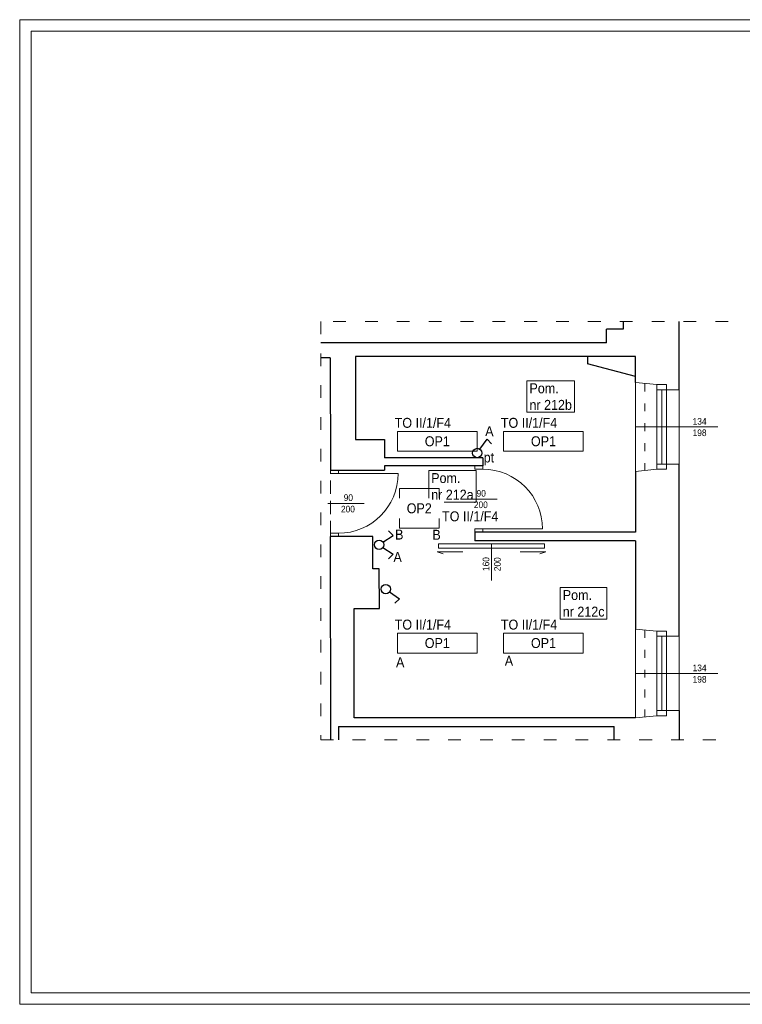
# Model space of a CAD drawing. Header units: centimetres. Extents: x 690840 to 714026, y 27673 to 40762.
# Tile 87 of 162: x 699553 to 700642, y 37777 to 39262. Entities that reach past the tile are written whole.
import ezdxf

# ---------------------------------------------------------------- set-up
doc = ezdxf.new("R2010")
doc.units = ezdxf.units.CM
doc.linetypes.add('ACAD_ISO03W100', pattern=[30, 12, -18])
doc.linetypes.add('DASHED', pattern=[19.05, 12.7, -6.35])
doc.layers.add('Obrys powierzchni', color=50, linetype='Continuous', lineweight=9, plot=False)
for name, color, linetype, lineweight in [('Przekroje', 253, 'Continuous', 20), ('Przekrojowa', 253, 'Continuous', 25), ('S3_drzwi_istniejące', 7, 'Continuous', 0), ('S3_okna', 253, 'Continuous', 9), ('S3_rozdzielnice', 1, 'Continuous', 5), ('Widokowa', 140, 'Continuous', 9)]:
    doc.layers.add(name, color=color, linetype=linetype, lineweight=lineweight)
for name, color, linetype, lineweight, true_color in [('S3_drzwi_nowe', 7, 'Continuous', 18, 0x00f900), ('S3_opis pomieszczeń', 7, 'Continuous', 0, 0xb5b5b5), ('S3_oświetlenie', 7, 'Continuous', 20, 0x15ff00), ('S3_łączniki', 7, 'Continuous', 20, 0xff7d05)]:
    doc.layers.add(name, color=color, linetype=linetype, lineweight=lineweight, true_color=true_color)
doc.styles.add('ARIELCE', font='arial.ttf', dxfattribs={"width": 0.9})

# ---------------------------------------------------------------- blocks, each defined once
blk = doc.blocks.new('zw$7334')
at = {"layer": 'S3_okna', "ltscale": 1.6, "insert": (-30.9, 13.4), "char_height": 10, "width": 42.363, "attachment_point": 3, "rotation": 0.019, "style": 'ARIELCE', "bg_fill": 2}
blk.add_mtext('{\\fArial|b0|i0|c238|p34;134}', dxfattribs=at)
at = {"layer": 'S3_okna', "ltscale": 1.6, "insert": (-30.9, -3.8), "char_height": 10, "width": 42.363, "attachment_point": 3, "rotation": 0.019, "style": 'ARIELCE'}
blk.add_mtext('{\\fArial|b0|i0|c238|p34;198}', dxfattribs=at)
blk = doc.blocks.new('zw$B2BC')
at = {"layer": 'Przekroje', "ltscale": 1.6}
for points in [[(0, 0), (32.2, -3.1), (47, -3.1), (47, -10.9), (66, -10.9)], [(0, -134), (32.2, -130.9), (47, -130.9), (47, -123.1), (66, -123.1)]]:
    blk.add_lwpolyline(points, dxfattribs=at)
at = {"layer": 'S3_okna'}
for p, q in [((0, 0), (0, -134)), ((32.2, -130.9), (32.2, -3.1)), ((47, -10.9), (32.2, -10.9)), ((39.6, -123.1), (39.6, -10.9)), ((47, -123.1), (47, -10.9)), ((66, -10.9), (66, -123.1)), ((47, -123.1), (32.2, -123.1))]:
    blk.add_line(p, q, dxfattribs=at)
at = {"layer": 'S3_okna', "ltscale": 1.6}
blk.add_line((124, -67), (0, -67), dxfattribs=at)
at = {"layer": 'S3_okna'}
for points in [[(0, 0), (32.2, -3.1), (47, -3.1), (47, -10.9), (66, -10.9)], [(0, -134), (32.2, -130.9), (47, -130.9), (47, -123.1), (66, -123.1)]]:
    blk.add_lwpolyline(points, dxfattribs=at)
blk = doc.blocks.new('l2b')
at = {"layer": 'S3_łączniki', "color": 1, "lineweight": -3, "ltscale": 1.6}
for points in [[(698452.7, 40240.6), (698442.5, 40225.3), (698435.4, 40232.3)], [(698460.5, 40240.6), (698470.7, 40225.3), (698477.8, 40232.3)]]:
    blk.add_lwpolyline(points, dxfattribs=at)
blk.add_circle((698456.6, 40246.4), 7.06, dxfattribs=at)
blk = doc.blocks.new('l1b')
at = {"layer": 'S3_łączniki', "color": 1, "lineweight": -3, "ltscale": 1.6}
blk.add_lwpolyline([(698436.3, 40106.2), (698453.8, 40100.7), (698449, 40092)], dxfattribs=at)
blk.add_circle((698429.5, 40108.3), 7.06, dxfattribs=at)

msp = doc.modelspace()

# ---------------------------------------------------------------- linework, layer by layer
at = {"layer": 'Obrys powierzchni', "ltscale": 1.6}
for points in [[(699552.6, 39262.3), (701652.6, 39262.3), (701652.6, 37777.3), (699552.6, 37777.3)], [(699570.1, 39244.8), (701635.1, 39244.8), (701635.1, 37794.8), (699570.1, 37794.8)]]:
    msp.add_lwpolyline(points, close=True, dxfattribs=at)
at = {"layer": 'Przekrojowa', "ltscale": 1.6}
for p, q in [((700462.2, 38807), (700462.2, 38795.4)), ((700546.6, 38704.2), (700546.6, 38807)), ((700436.8, 38775), (700436.8, 38795.4)), ((700462.2, 38795.4), (700436.8, 38795.4)), ((700020.7, 38775), (700006.4, 38775)), ((700141.4, 38775), (700020.7, 38775)), ((700436.8, 38775), (700141.4, 38775)), ((700020.7, 38752.1), (700006.4, 38752.1)), ((700020.7, 38752.1), (700020.9, 38582.8)), ((700058.6, 38754.3), (700058.7, 38629.3)), ((700480.6, 38754.3), (700058.6, 38754.3)), ((700408.6, 38754.3), (700408.6, 38743.3)), ((700480.6, 38724.1), (700480.6, 38754.3)), ((700058.6, 38743.3), (700058.6, 38743.3)), ((700480.6, 38724.1), (700408.6, 38743.3)), ((700480.6, 38715.1), (700480.6, 38724.1)), ((700058.7, 38629.3), (700102.2, 38629.3)), ((700102.2, 38629.3), (700102.2, 38601.3)), ((700250.6, 38601.3), (700102.2, 38601.3)), ((700250.6, 38601.3), (700102.2, 38601.3)), ((700250.6, 38601.3), (700250.6, 38589.3)), ((700020.9, 38582.8), (700102.2, 38582.8)), ((700102.2, 38589.3), (700102.2, 38582.8)), ((700480.6, 38581.1), (700480.6, 38489.3)), ((700546.6, 38332.6), (700546.6, 38592)), ((700020.7, 38482.8), (700020.9, 38176.4)), ((700084.7, 38434.3), (700084.6, 38482.8)), ((700480.6, 38489.3), (700238.6, 38489.3)), ((700238.6, 38489.3), (700238.6, 38476.3)), ((700480.6, 38476.3), (700238.6, 38476.3)), ((700480.6, 38476.3), (700480.6, 38343.3)), ((700094.6, 38434.3), (700084.7, 38434.3)), ((700094.7, 38374.3), (700094.6, 38434.3)), ((700056.6, 38209.3), (700056.5, 38374.3)), ((700056.5, 38374.3), (700094.7, 38374.3)), ((700020.9, 38362.3), (700020.9, 38362.3)), ((700480.6, 38209.3), (700056.6, 38209.3)), ((700546.6, 38220.2), (700546.6, 38176.4)), ((700032.9, 38196.1), (700051.8, 38196.1)), ((700032.9, 38196.1), (700032.9, 38176.4)), ((700051.8, 38196.1), (700448.4, 38196.1)), ((700448.4, 38176.4), (700448.4, 38196.1))]:
    msp.add_line(p, q, dxfattribs=at)
at = {"layer": 'Przekrojowa', "color": 8, "ltscale": 1.6}
for p, q in [((700238.6, 38587.9), (700238.6, 38587.9)), ((700084.6, 38482.8), (700020.9, 38482.8))]:
    msp.add_line(p, q, dxfattribs=at)
at = {"layer": 'S3_drzwi_istniejące', "color": 8, "ltscale": 1.6}
msp.add_line((700020.8, 38581.3), (700020.8, 38581.3), dxfattribs=at)
at = {"layer": 'S3_drzwi_istniejące', "color": 8, "linetype": 'DASHED', "ltscale": 1.6}
msp.add_line((700020.8, 38486.1), (700020.8, 38581.3), dxfattribs=at)
at = {"layer": 'S3_drzwi_istniejące', "color": 8}
for p, q in [((700032.9, 38577.8), (700122.9, 38577.8)), ((700071.9, 38532.8), (700016.9, 38532.8))]:
    msp.add_line(p, q, dxfattribs=at)
for points in [[(700020.9, 38577.8), (700020.9, 38582.8), (700032.9, 38582.8), (700032.9, 38577.8)], [(700020.9, 38482.8), (700020.9, 38487.8), (700032.9, 38487.8), (700032.9, 38482.8)]]:
    msp.add_lwpolyline(points, close=True, dxfattribs=at)
msp.add_arc((700032.9, 38577.8), 90, 270, 360, dxfattribs=at)
at = {"layer": 'S3_drzwi_nowe', "color": 8}
for p, q in [((700250.6, 38494.3), (700340.6, 38494.3)), ((700263.7, 38471.7), (700263.7, 38416.7)), ((700220.4, 38459.8), (700181.8, 38459.8)), ((700181.8, 38459.8), (700190.9, 38456.7)), ((700307.1, 38459.8), (700345.7, 38459.8)), ((700345.7, 38459.8), (700336.5, 38456.7))]:
    msp.add_line(p, q, dxfattribs=at)
for points in [[(700238.6, 38584.3), (700238.6, 38589.3), (700250.6, 38589.3), (700250.6, 38584.3)], [(700238.6, 38489.3), (700238.6, 38494.3), (700250.6, 38494.3), (700250.6, 38489.3)], [(700183.8, 38471.7), (700343.7, 38471.7), (700343.7, 38465.3), (700183.8, 38465.3)]]:
    msp.add_lwpolyline(points, close=True, dxfattribs=at)
msp.add_arc((700250.6, 38494.3), 90, 0, 90, dxfattribs=at)
at = {"layer": 'S3_okna', "linetype": 'ACAD_ISO03W100'}
for p, q in [((700494.6, 38713.7), (700494.6, 38582.5)), ((700494.6, 38342), (700494.6, 38210.7)), ((700494.6, 38342), (700494.6, 38210.7))]:
    msp.add_line(p, q, dxfattribs=at)
at = {"layer": 'S3_oświetlenie', "ltscale": 1.6}
for points in [[(700242, 38641.4), (700122, 38641.4), (700122, 38611.4), (700242, 38611.4)], [(700242, 38337.1), (700122, 38337.1), (700122, 38307.1), (700242, 38307.1)]]:
    msp.add_lwpolyline(points, close=True, dxfattribs=at)
at = {"layer": 'S3_łączniki', "color": 5, "lineweight": -3, "ltscale": 1.6}
msp.add_lwpolyline([(700246.3, 38614.6), (700256.9, 38629.6), (700263.8, 38622.4)], dxfattribs=at)
msp.add_circle((700242.2, 38608.8), 7.06, dxfattribs=at)

# ---------------------------------------------------------------- block references
at = {"layer": 'S3_łączniki', "color": 1, "lineweight": -3, "ltscale": 1.6, "rotation": 89.99999999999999}
msp.add_blockref('l2b', (740340.6, -659986.2), dxfattribs=at)
at = {"layer": 'S3_łączniki', "color": 252, "lineweight": -3, "ltscale": 1.6, "true_color": 0x939598, "rotation": 342.1982134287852}
msp.add_blockref('l1b', (22853.5, 213743.1), dxfattribs=at)

# ---------------------------------------------------------------- texts
at = {"layer": 'S3_drzwi_istniejące', "color": 8, "char_height": 10, "attachment_point": 3, "rotation": 359.9753, "style": 'ARIELCE'}
for s, insert, width in [('{\\fArial|b0|i0|c238|p34;90}', (700054.9, 38546.4), 18.526), ('{\\fArial|b0|i0|c238|p34;200}', (700057.8, 38529.2), 19.356)]:
    msp.add_mtext(s, dxfattribs=dict(at, insert=insert, width=width))
at = {"layer": 'S3_drzwi_nowe', "color": 8, "char_height": 10, "attachment_point": 3, "style": 'ARIELCE'}
for s, insert, width, rotation in [('{\\fArial|b0|i0|c238|p34;90}', (700255.2, 38552.9), 18.526, 359.9753), ('{\\fArial|b0|i0|c238|p34;200}', (700258.1, 38535.7), 19.356, 359.9753), ('{\\fArial|b0|i0|c238|p34;160}', (700250.3, 38451.8), 18.526, 89.9762), ('{\\fArial|b0|i0|c238|p34;200}', (700267.5, 38451.5), 19.356, 89.9762)]:
    msp.add_mtext(s, dxfattribs=dict(at, insert=insert, width=width, rotation=rotation))
at = {"layer": 'S3_oświetlenie', "char_height": 15, "width": 120, "attachment_point": 5, "style": 'ARIELCE'}
for insert in [(700182, 38626.4), (700342, 38626.4), (700182, 38322.1)]:
    msp.add_mtext('{\\fArial|b0|i0|c238|p34;OP1}', dxfattribs=dict(at, insert=insert))
at = {"layer": 'S3_rozdzielnice', "char_height": 15, "width": 1448.126, "attachment_point": 1, "rotation": 359.981, "style": 'ARIELCE'}
for s, insert in [('{\\fArial|b0|i0|c238|p34;\\C7;TO II/1/F4}', (700117.8, 38661.8)), ('{\\fArial|b0|i0|c238|p34;\\C7;pt}', (700251.9, 38609.6)), ('{\\fArial|b0|i0|c238|p34;\\C7;TO II/1/F4}', (700117.8, 38357.5))]:
    msp.add_mtext(s, dxfattribs=dict(at, insert=insert))
at = {"layer": 'S3_łączniki', "color": 0, "char_height": 15, "width": 1448.126, "attachment_point": 1, "rotation": 359.981, "style": 'ARIELCE'}
for s, insert in [('{\\fArial|b0|i0|c238|p34;A}', (700254.2, 38649.2)), ('{\\fArial|b0|i0|c238|p34;B}', (700118.4, 38493.3)), ('{\\fArial|b0|i0|c238|p34;B}', (700174.6, 38493)), ('{\\fArial|b0|i0|c238|p34;A}', (700115.9, 38459.5)), ('{\\fArial|b0|i0|c238|p34;A}', (700119.8, 38300.8)), ('{\\fArial|b0|i0|c238|p34;A}', (700283.7, 38303))]:
    msp.add_mtext(s, dxfattribs=dict(at, insert=insert))

# ---------------------------------------------------------------- next in the draw order: block references
at = {"layer": 'S3_okna', "rotation": 1.443432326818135e-05}
for p in [(700618.7, 38648.1), (700618.7, 38276.3)]:
    msp.add_blockref('zw$7334', p, dxfattribs=at)

# ---------------------------------------------------------------- next in the draw order: block references
at = {"layer": 'S3_okna'}
for name, p, rotation in [('zw$B2BC', (700480.6, 38715.1), 359.9999999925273), ('zw$7334', (700618.7, 38276.3), 1.443432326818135e-05)]:
    msp.add_blockref(name, p, dxfattribs=dict(at, rotation=rotation))

# ---------------------------------------------------------------- next in the draw order: linework, layer by layer
at = {"layer": 'Widokowa', "color": 8, "linetype": 'ACAD_ISO03W100', "ltscale": 1.6}
msp.add_lwpolyline([(700620.3, 38807), (700006.4, 38807), (700006.4, 38176.4), (700620.6, 38176.4)], dxfattribs=at)

# ---------------------------------------------------------------- next in the draw order: block references
at = {"layer": 'S3_okna', "rotation": 359.9999999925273}
msp.add_blockref('zw$B2BC', (700480.6, 38343.3), dxfattribs=at)

# ---------------------------------------------------------------- next in the draw order: texts
at = {"layer": 'S3_opis pomieszczeń', "char_height": 7.5, "attachment_point": 1, "style": 'ARIELCE', "bg_fill": 18}
for s, insert in [('{\\fArial|b0|i0|c238|p34;\\H2x;Pom.\\Pnr 212b}', (700320.9, 38713.9)), ('{\\fArial|b0|i0|c238|p34;\\H2x;Pom.\\Pnr 212a}', (700172.8, 38578.5)), ('{\\fArial|b0|i0|c238|p34;\\H2x;Pom.\\Pnr 212c}', (700371.1, 38402.1))]:
    msp.add_mtext(s, dxfattribs=dict(at, insert=insert))

# ---------------------------------------------------------------- next in the draw order: linework, layer by layer
at = {"layer": 'Przekrojowa', "ltscale": 1.6}
msp.add_line((700250.6, 38589.3), (700102.2, 38589.3), dxfattribs=at)
at = {"layer": 'S3_drzwi_nowe', "color": 8}
msp.add_line((700272.1, 38539.3), (700217.1, 38539.3), dxfattribs=at)
at = {"layer": 'S3_oświetlenie', "ltscale": 1.6}
for points in [[(700402, 38641.4), (700282, 38641.4), (700282, 38611.4), (700402, 38611.4)], [(700124.8, 38495.4), (700184.8, 38495.4), (700184.8, 38555.4), (700124.8, 38555.4)], [(700402, 38337.1), (700282, 38337.1), (700282, 38307.1), (700402, 38307.1)]]:
    msp.add_lwpolyline(points, close=True, dxfattribs=at)

# ---------------------------------------------------------------- next in the draw order: texts
at = {"layer": 'S3_oświetlenie', "insert": (700342, 38322.1), "char_height": 15, "width": 120, "attachment_point": 5, "style": 'ARIELCE'}
msp.add_mtext('{\\fArial|b0|i0|c238|p34;OP1}', dxfattribs=at)
at = {"layer": 'S3_rozdzielnice', "char_height": 15, "width": 1448.126, "attachment_point": 1, "rotation": 359.981, "style": 'ARIELCE'}
for insert in [(700277.8, 38661.8), (700277.8, 38357.5)]:
    msp.add_mtext('{\\fArial|b0|i0|c238|p34;\\C7;TO II/1/F4}', dxfattribs=dict(at, insert=insert))

# ---------------------------------------------------------------- next in the draw order: texts
at = {"layer": 'S3_oświetlenie', "insert": (700154.8, 38525.3), "char_height": 15, "width": 60, "attachment_point": 5, "style": 'ARIELCE', "bg_fill": 2}
msp.add_mtext('{\\fArial|b0|i0|c238|p34;OP2}', dxfattribs=at)

# ---------------------------------------------------------------- next in the draw order: texts
at = {"layer": 'S3_rozdzielnice', "insert": (700189.2, 38520.8), "char_height": 15, "width": 1448.126, "attachment_point": 1, "rotation": 359.981, "style": 'ARIELCE'}
msp.add_mtext('{\\fArial|b0|i0|c238|p34;\\C7;TO II/1/F4}', dxfattribs=at)

doc.saveas('drawing.dxf')
